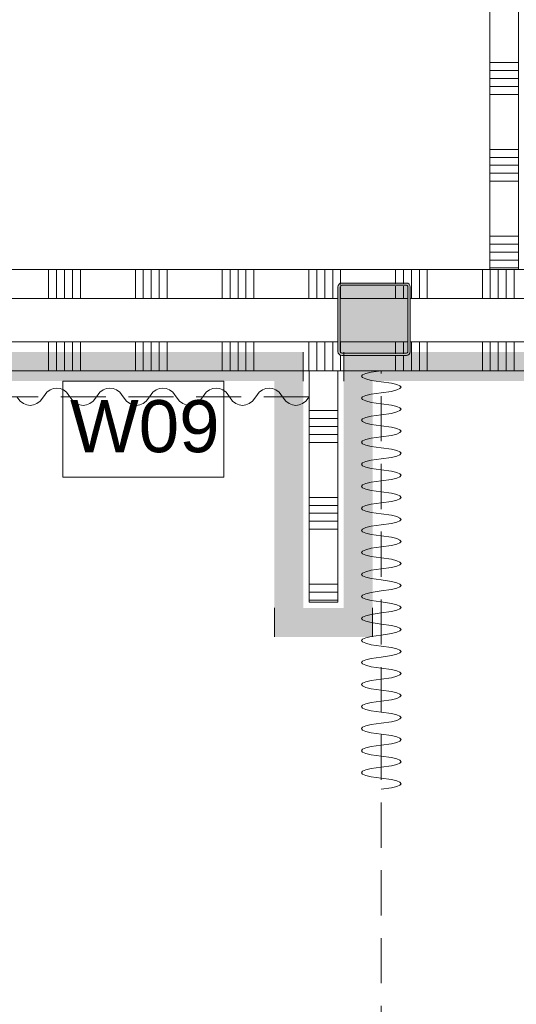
# Model space of a CAD drawing. Header units: millimetres. Extents: x -850 to 154668, y -80411 to 71019.
# Tile 154 of 236: x 37700 to 39418, y 36455 to 39858. Entities that reach past the tile are written whole.
import ezdxf

# ---------------------------------------------------------------- set-up
doc = ezdxf.new("R2010")
doc.units = ezdxf.units.MM
doc.header["$MEASUREMENT"] = 0
doc.linetypes.add('B0701', pattern=[234.119993, 155.999994, -78.119999])
for name, color, linetype in [('New_22 NC Binnenwanden', 7, 'Continuous'), ('New_22 NC Binnenwanden Doorsnede-arcering', 7, 'Continuous'), ('New_22 NC Binnenwanden Laagscheidingslijnen', 7, 'Continuous'), ('New_23 Vloeren', 7, 'Continuous'), ('New_72 VI kastenwanden', 7, 'Continuous'), ('New_Info Wandafwerking aanduiding', 7, 'Continuous'), ('New_Info Wandafwerking aanduiding Doorsnede-arcering', 7, 'Continuous'), ('New_Z Ruimtefuncties Zone omranding', 7, 'Continuous'), ('S-COLS-____-OTLN.RVT S', 7, 'Continuous'), ('S-COLS-____-OTLN.RVT S 2D arcering', 7, 'Continuous')]:
    doc.layers.add(name, color=color, linetype=linetype)
doc.styles.add('GENERATED_STYLE_1', font='arial.ttf')

# ---------------------------------------------------------------- blocks, each defined once
blk = doc.blocks.new('Slab_1_1', base_point=(0, 17060))
at = {"layer": 'New_23 Vloeren', "color": 7, "linetype": 'Continuous', "lineweight": 0, "flags": 128}
blk.add_lwpolyline([(0, 17060), (25600, 17060), (25600, 17539.8), (30060, 17539.8), (30060, 0), (44257.3, 0), (99110, 0), (99110, 26125), (78570.2, 26125), (78570.2, 30220), (61804.1, 30220), (61804.1, 33195.8), (50070.2, 33195.8), (50070.2, 36555.1), (42600, 36555.1), (42600, 38994.9), (31200.9, 38994.9), (31200.9, 49880), (25600, 49880), (25600, 70460), (0, 70460)], close=True, dxfattribs=at)
blk = doc.blocks.new('Slab_3_1', base_point=(31200.9, 49880))
at = {"layer": 'New_23 Vloeren', "color": 7, "linetype": 'Continuous', "lineweight": 0, "flags": 128}
blk.add_lwpolyline([(31200.9, 49880), (31200.9, 38994.9), (42600, 38994.9), (42600, 36555.1), (50070.2, 36555.1), (50070.2, 33195.8), (61804.1, 33195.8), (61804.1, 53915), (31400.3, 53915), (31400.3, 49880)], close=True, dxfattribs=at)
blk = doc.blocks.new('*X1380')
at = {"layer": 'New_22 NC Binnenwanden Doorsnede-arcering', "color": 254, "linetype": 'Continuous', "lineweight": 0, "true_color": 0xe9ebeb}
for p, q in [((37800, 38744.9), (37800, 38644.9)), ((37827.4, 38744.9), (37827.4, 38644.9)), ((37854.9, 38744.9), (37854.9, 38644.9)), ((37882.3, 38744.9), (37882.3, 38644.9)), ((37909.7, 38744.9), (37909.7, 38644.9)), ((38100, 38744.9), (38100, 38644.9)), ((38127.4, 38744.9), (38127.4, 38644.9)), ((38154.9, 38744.9), (38154.9, 38644.9)), ((38182.3, 38744.9), (38182.3, 38644.9)), ((38209.7, 38744.9), (38209.7, 38644.9)), ((38400, 38744.9), (38400, 38644.9)), ((38427.4, 38744.9), (38427.4, 38644.9)), ((38454.9, 38744.9), (38454.9, 38644.9)), ((38482.3, 38744.9), (38482.3, 38644.9)), ((38509.7, 38744.9), (38509.7, 38644.9)), ((38700, 38744.9), (38700, 38644.9)), ((38727.4, 38744.9), (38727.4, 38644.9)), ((38754.9, 38744.9), (38754.9, 38644.9)), ((38782.3, 38744.9), (38782.3, 38644.9)), ((39054.9, 38744.9), (39054.9, 38644.9)), ((39082.3, 38744.9), (39082.3, 38644.9)), ((39109.7, 38744.9), (39109.7, 38644.9)), ((39300, 38744.9), (39300, 38644.9)), ((39327.4, 38744.9), (39327.4, 38644.9)), ((39354.9, 38744.9), (39354.9, 38644.9)), ((39382.3, 38744.9), (39382.3, 38644.9)), ((39409.7, 38744.9), (39409.7, 38644.9)), ((38809.7, 38697.6), (38809.7, 38644.9)), ((39000, 38695), (39000, 38644.9)), ((39027.4, 38695), (39027.4, 38644.9))]:
    blk.add_line(p, q, dxfattribs=at)
blk = doc.blocks.new('*X1381')
at = {"layer": 'New_22 NC Binnenwanden Doorsnede-arcering', "color": 254, "linetype": 'Continuous', "lineweight": 0, "true_color": 0xe9ebeb}
for p, q in [((38809.7, 38744.9), (38809.7, 38706.8)), ((39000, 38744.9), (39000, 38703)), ((39027.4, 38744.9), (39027.4, 38703))]:
    blk.add_line(p, q, dxfattribs=at)
blk = doc.blocks.new('*X1386')
at = {"layer": 'New_22 NC Binnenwanden Doorsnede-arcering', "color": 254, "linetype": 'Continuous', "lineweight": 0, "true_color": 0xe9ebeb}
for p, q in [((37800, 38994.9), (37800, 38894.9)), ((37827.4, 38994.9), (37827.4, 38894.9)), ((37854.9, 38994.9), (37854.9, 38894.9)), ((37882.3, 38994.9), (37882.3, 38894.9)), ((37909.7, 38994.9), (37909.7, 38894.9)), ((38100, 38994.9), (38100, 38894.9)), ((38127.4, 38994.9), (38127.4, 38894.9)), ((38154.9, 38994.9), (38154.9, 38894.9)), ((38182.3, 38994.9), (38182.3, 38894.9)), ((38209.7, 38994.9), (38209.7, 38894.9)), ((38400, 38994.9), (38400, 38894.9)), ((38427.4, 38994.9), (38427.4, 38894.9)), ((38454.9, 38994.9), (38454.9, 38894.9)), ((38482.3, 38994.9), (38482.3, 38894.9)), ((38509.7, 38994.9), (38509.7, 38894.9)), ((38700, 38994.9), (38700, 38894.9)), ((38727.4, 38994.9), (38727.4, 38894.9)), ((38754.9, 38994.9), (38754.9, 38894.9)), ((38782.3, 38994.9), (38782.3, 38894.9)), ((38809.7, 38994.9), (38809.7, 38942.4)), ((39000, 38994.9), (39000, 38945)), ((39027.4, 38994.9), (39027.4, 38945)), ((39054.9, 38994.9), (39054.9, 38894.9)), ((39082.3, 38994.9), (39082.3, 38894.9)), ((39109.7, 38994.9), (39109.7, 38894.9)), ((39300, 38994.9), (39300, 38894.9)), ((39327.4, 38994.9), (39327.4, 38894.9)), ((39354.9, 38994.9), (39354.9, 38894.9)), ((39382.3, 38994.9), (39382.3, 38894.9)), ((39409.7, 38994.9), (39409.7, 38894.9))]:
    blk.add_line(p, q, dxfattribs=at)
blk = doc.blocks.new('*X1387')
at = {"layer": 'New_22 NC Binnenwanden Doorsnede-arcering', "color": 254, "linetype": 'Continuous', "lineweight": 0, "true_color": 0xe9ebeb}
for p, q in [((38809.7, 38933.2), (38809.7, 38894.9)), ((39000, 38937), (39000, 38894.9)), ((39027.4, 38937), (39027.4, 38894.9))]:
    blk.add_line(p, q, dxfattribs=at)
blk = doc.blocks.new('Wall_232_1', base_point=(31100.9, 38819.9))
at = {"layer": 'New_22 NC Binnenwanden', "color": 8, "linetype": 'Continuous', "lineweight": 0, "true_color": 0x778488, "flags": 128}
for points in [[(42600, 38994.9), (31100.9, 38994.9)], [(31100.9, 38644.9), (42250, 38644.9)]]:
    blk.add_lwpolyline(points, dxfattribs=at)
at = {"layer": 'New_22 NC Binnenwanden Laagscheidingslijnen', "color": 8, "linetype": 'Continuous', "lineweight": 0, "true_color": 0x778488}
for p, q in [((38800, 38894.9), (35300, 38894.9)), ((39042, 38894.9), (38808, 38894.9)), ((42300, 38894.9), (39050, 38894.9)), ((35300, 38744.9), (38800, 38744.9)), ((38808, 38744.9), (39042, 38744.9)), ((39050, 38744.9), (42300, 38744.9))]:
    blk.add_line(p, q, dxfattribs=at)
at = {"layer": 'New_22 NC Binnenwanden', "color": 8, "lineweight": 0, "true_color": 0x778488}
for name in ['*X1386', '*X1387', '*X1380', '*X1381']:
    blk.add_blockref(name, (0, 0), dxfattribs=at)
blk = doc.blocks.new('Wall_441_1', base_point=(38920.5, 38609.3))
at = {"layer": 'New_Info Wandafwerking aanduiding Doorsnede-arcering', "linetype": 'Continuous', "lineweight": 0, "true_color": 0x0ba833}
blk.add_hatch(color=104, dxfattribs=at).paths.add_polyline_path([(38820.5, 38609.3), (38820.5, 37824.8), (38920.5, 37824.8), (38920.5, 38609.3)])
blk = doc.blocks.new('Wall_442_1', base_point=(38580.6, 37724.8))
at = {"layer": 'New_Info Wandafwerking aanduiding Doorsnede-arcering', "linetype": 'Continuous', "lineweight": 0, "true_color": 0x0ba833}
blk.add_hatch(color=104, dxfattribs=at).paths.add_polyline_path([(38680.6, 37824.8), (38680.6, 38609.3), (38580.6, 38609.3), (38580.6, 37824.8)])
blk = doc.blocks.new('Curtain #1580')
at = {"layer": 'New_72 VI kastenwanden', "color": 1, "linetype": 'B0701', "lineweight": 0}
blk.add_line((0, 0), (7969.9, 0), dxfattribs=at)
blk.add_line((0, 0), (7969.9, 0), dxfattribs=at)
at = {"layer": 'New_72 VI kastenwanden', "color": 7, "linetype": 'Continuous', "lineweight": 0, "flags": 128}
blk.add_lwpolyline([(7969.9, 0), (7965.2, 34.9), (7960.4, 53.6), (7955.7, 64.6), (7950.9, 68.3), (7946.1, 64.6), (7941.4, 53.6), (7936.6, 34.9), (7931.9, 0), (7927.1, -34.9), (7922.4, -53.6), (7917.6, -64.6), (7912.8, -68.3), (7908.1, -64.6), (7903.3, -53.6), (7898.6, -34.9), (7893.8, 0), (7889, 34.9), (7884.3, 53.6), (7879.5, 64.6), (7874.8, 68.3), (7870, 64.6), (7865.3, 53.6), (7860.5, 34.9), (7855.7, 0), (7851, -34.9), (7846.2, -53.6), (7841.5, -64.6), (7836.7, -68.3), (7831.9, -64.6), (7827.2, -53.6), (7822.4, -34.9), (7817.7, 0), (7812.9, 34.9), (7808.2, 53.6), (7803.4, 64.6), (7798.6, 68.3), (7793.9, 64.6), (7789.1, 53.6), (7784.4, 34.9), (7779.6, 0), (7774.8, -34.9), (7770.1, -53.6), (7765.3, -64.6), (7760.6, -68.3), (7755.8, -64.6), (7751.1, -53.6), (7746.3, -34.9), (7741.5, 0), (7736.8, 34.9), (7732, 53.6), (7727.3, 64.6), (7722.5, 68.3), (7717.7, 64.6), (7713, 53.6), (7708.2, 34.9), (7703.5, 0), (7698.7, -34.9), (7694, -53.6), (7689.2, -64.6), (7684.4, -68.3), (7679.7, -64.6), (7674.9, -53.6), (7670.2, -34.9), (7665.4, 0), (7660.6, 34.9), (7655.9, 53.6), (7651.1, 64.6), (7646.4, 68.3), (7641.6, 64.6), (7636.9, 53.6), (7632.1, 34.9), (7627.3, 0), (7622.6, -34.9), (7617.8, -53.6), (7613.1, -64.6), (7608.3, -68.3), (7603.5, -64.6), (7598.8, -53.6), (7594, -34.9), (7589.3, 0), (7584.5, 34.9), (7579.8, 53.6), (7575, 64.6), (7570.2, 68.3), (7565.5, 64.6), (7560.7, 53.6), (7556, 34.9), (7551.2, 0), (7546.4, -34.9), (7541.7, -53.6), (7536.9, -64.6), (7532.2, -68.3), (7527.4, -64.6), (7522.7, -53.6), (7517.9, -34.9), (7513.1, 0), (7508.4, 34.9), (7503.6, 53.6), (7498.9, 64.6), (7494.1, 68.3), (7489.3, 64.6), (7484.6, 53.6), (7479.8, 34.9), (7475.1, 0), (7470.3, -34.9), (7465.6, -53.6), (7460.8, -64.6), (7456, -68.3), (7451.3, -64.6), (7446.5, -53.6), (7441.8, -34.9), (7437, 0), (7432.2, 34.9), (7427.5, 53.6), (7422.7, 64.6), (7418, 68.3), (7413.2, 64.6), (7408.4, 53.6), (7403.7, 34.9), (7398.9, 0), (7394.2, -34.9), (7389.4, -53.6), (7384.7, -64.6), (7379.9, -68.3), (7375.1, -64.6), (7370.4, -53.6), (7365.6, -34.9), (7360.9, 0), (7356.1, 34.9), (7351.3, 53.6), (7346.6, 64.6), (7341.8, 68.3), (7337.1, 64.6), (7332.3, 53.6), (7327.6, 34.9), (7322.8, 0), (7318, -34.9), (7313.3, -53.6), (7308.5, -64.6), (7303.8, -68.3), (7299, -64.6), (7294.2, -53.6), (7289.5, -34.9), (7284.7, 0), (7280, 34.9), (7275.2, 53.6), (7270.5, 64.6), (7265.7, 68.3), (7260.9, 64.6), (7256.2, 53.6), (7251.4, 34.9), (7246.7, 0), (7241.9, -34.9), (7237.1, -53.6), (7232.4, -64.6), (7227.6, -68.3), (7222.9, -64.6), (7218.1, -53.6), (7213.4, -34.9), (7208.6, 0), (7203.8, 34.9), (7199.1, 53.6), (7194.3, 64.6), (7189.6, 68.3), (7184.8, 64.6), (7180, 53.6), (7175.3, 34.9), (7170.5, 0), (7165.8, -34.9), (7161, -53.6), (7156.3, -64.6), (7151.5, -68.3), (7146.7, -64.6), (7142, -53.6), (7137.2, -34.9), (7132.5, 0), (7127.7, 34.9), (7122.9, 53.6), (7118.2, 64.6), (7113.4, 68.3), (7108.7, 64.6), (7103.9, 53.6), (7099.2, 34.9), (7094.4, 0), (7089.6, -34.9), (7084.9, -53.6), (7080.1, -64.6), (7075.4, -68.3), (7070.6, -64.6), (7065.8, -53.6), (7061.1, -34.9), (7056.3, 0), (7051.6, 34.9), (7046.8, 53.6), (7042.1, 64.6), (7037.3, 68.3), (7032.5, 64.6), (7027.8, 53.6), (7023, 34.9), (7018.3, 0), (7013.5, -34.9), (7008.7, -53.6), (7004, -64.6), (6999.2, -68.3), (6994.5, -64.6), (6989.7, -53.6), (6985, -34.9), (6980.2, 0), (6975.4, 34.9), (6970.7, 53.6), (6965.9, 64.6), (6961.2, 68.3), (6956.4, 64.6), (6951.6, 53.6), (6946.9, 34.9), (6942.1, 0), (6937.4, -34.9), (6932.6, -53.6), (6927.9, -64.6), (6923.1, -68.3), (6918.3, -64.6), (6913.6, -53.6), (6908.8, -34.9), (6904.1, 0), (6899.3, 34.9), (6894.5, 53.6), (6889.8, 64.6), (6885, 68.3), (6880.3, 64.6), (6875.5, 53.6), (6870.8, 34.9), (6866, 0), (6861.2, -34.9), (6856.5, -53.6), (6851.7, -64.6), (6847, -68.3), (6842.2, -64.6), (6837.4, -53.6), (6832.7, -34.9), (6827.9, 0), (6823.2, 34.9), (6818.4, 53.6), (6813.7, 64.6), (6808.9, 68.3), (6804.1, 64.6), (6799.4, 53.6), (6794.6, 34.9), (6789.9, 0), (6785.1, -34.9), (6780.3, -53.6), (6775.6, -64.6), (6770.8, -68.3), (6766.1, -64.6), (6761.3, -53.6), (6756.6, -34.9), (6751.8, 0), (6747, 34.9), (6742.3, 53.6), (6737.5, 64.6), (6732.8, 68.3), (6728, 64.6), (6723.2, 53.6), (6718.5, 34.9), (6713.7, 0), (6709, -34.9), (6704.2, -53.6), (6699.5, -64.6), (6694.7, -68.3), (6689.9, -64.6), (6685.2, -53.6), (6680.4, -34.9), (6675.7, 0), (6670.9, 34.9), (6666.1, 53.6), (6661.4, 64.6), (6656.6, 68.3), (6651.9, 64.6), (6647.1, 53.6), (6642.4, 34.9), (6637.6, 0), (6632.8, -34.9), (6628.1, -53.6), (6623.3, -64.6), (6618.6, -68.3), (6613.8, -64.6), (6609, -53.6), (6604.3, -34.9), (6599.5, 0), (6594.8, 34.9), (6590, 53.6), (6585.3, 64.6), (6580.5, 68.3), (6575.7, 64.6), (6571, 53.6), (6566.2, 34.9), (6561.5, 0), (6556.7, -34.9), (6551.9, -53.6), (6547.2, -64.6), (6542.4, -68.3), (6537.7, -64.6), (6532.9, -53.6), (6528.2, -34.9), (6523.4, 0)], dxfattribs=at)
blk = doc.blocks.new('Column 137[137]_1', base_point=(0.5, 3))
at = {"layer": 'S-COLS-____-OTLN.RVT S 2D arcering', "linetype": 'Continuous', "lineweight": 0, "true_color": 0x778488}
h = blk.add_hatch(color=8, dxfattribs=at)
h.paths.add_polyline_path([(38800.5, 38711), (38801.5, 38706), (38804.3, 38701.8), (38808.5, 38699), (38813.5, 38698), (39037.5, 38698), (39042.5, 38699), (39046.7, 38701.8), (39049.5, 38706), (39050.5, 38711), (39050.5, 38935), (39049.5, 38939.9), (39046.7, 38944.2), (39042.5, 38947), (39037.5, 38948), (38813.5, 38948), (38808.5, 38947), (38804.3, 38944.2), (38801.5, 38939.9), (38800.5, 38935)])
h.paths.add_polyline_path([(39037.5, 38706), (38813.5, 38706), (38811.6, 38706.3), (38810, 38707.4), (38808.9, 38709), (38808.5, 38711), (38808.5, 38935), (38808.9, 38936.9), (38810, 38938.5), (38811.6, 38939.6), (38813.5, 38940), (39037.5, 38940), (39039.4, 38939.6), (39041.1, 38938.5), (39042.1, 38936.9), (39042.5, 38935), (39042.5, 38711), (39042.1, 38709), (39041.1, 38707.4), (39039.4, 38706.3)], flags=0)
blk.add_hatch(color=8, dxfattribs=at).paths.add_polyline_path([(39037.5, 38940), (38813.5, 38940), (38811.6, 38939.6), (38810, 38938.5), (38808.9, 38936.9), (38808.5, 38935), (38808.5, 38711), (38808.9, 38709), (38810, 38707.4), (38811.6, 38706.3), (38813.5, 38706), (39037.5, 38706), (39039.4, 38706.3), (39041.1, 38707.4), (39042.1, 38709), (39042.5, 38711), (39042.5, 38935), (39042.1, 38936.9), (39041.1, 38938.5), (39039.4, 38939.6)])
at = {"layer": 'S-COLS-____-OTLN.RVT S', "color": 1, "linetype": 'Continuous', "lineweight": 0}
for p, q in [((38801.5, 38939.9), (38800.5, 38935)), ((38800.5, 38935), (38800.5, 38711)), ((38804.3, 38944.2), (38801.5, 38939.9)), ((38808.5, 38947), (38804.3, 38944.2)), ((38813.5, 38948), (38808.5, 38947)), ((38808.5, 38935), (38808.9, 38936.9)), ((38808.5, 38711), (38808.5, 38935)), ((38808.9, 38936.9), (38810, 38938.5)), ((38810, 38938.5), (38811.6, 38939.6)), ((38811.6, 38939.6), (38813.5, 38940)), ((39037.5, 38948), (38813.5, 38948)), ((38813.5, 38940), (39037.5, 38940)), ((39042.5, 38947), (39037.5, 38948)), ((39037.5, 38940), (39039.4, 38939.6)), ((39039.4, 38939.6), (39041.1, 38938.5)), ((39041.1, 38938.5), (39042.1, 38936.9)), ((39042.1, 38936.9), (39042.5, 38935)), ((39046.7, 38944.2), (39042.5, 38947)), ((39042.5, 38935), (39042.5, 38711)), ((39049.5, 38939.9), (39046.7, 38944.2)), ((39050.5, 38935), (39049.5, 38939.9)), ((39050.5, 38711), (39050.5, 38935)), ((38800.5, 38711), (38801.5, 38706)), ((38801.5, 38706), (38804.3, 38701.8)), ((38804.3, 38701.8), (38808.5, 38699)), ((38808.9, 38709), (38808.5, 38711)), ((38808.5, 38699), (38813.5, 38698)), ((38810, 38707.4), (38808.9, 38709)), ((38811.6, 38706.3), (38810, 38707.4)), ((38813.5, 38706), (38811.6, 38706.3)), ((39037.5, 38706), (38813.5, 38706)), ((38813.5, 38698), (39037.5, 38698)), ((39039.4, 38706.3), (39037.5, 38706)), ((39037.5, 38698), (39042.5, 38699)), ((39041.1, 38707.4), (39039.4, 38706.3)), ((39042.1, 38709), (39041.1, 38707.4)), ((39042.5, 38711), (39042.1, 38709)), ((39042.5, 38699), (39046.7, 38701.8)), ((39046.7, 38701.8), (39049.5, 38706)), ((39049.5, 38706), (39050.5, 38711))]:
    blk.add_line(p, q, dxfattribs=at)
blk = doc.blocks.new('Curtain #1580_2')
at = {"layer": 'New_72 VI kastenwanden', "color": 1, "linetype": 'Continuous', "lineweight": 0}
blk.add_line((0, 0), (6614.2, 0), dxfattribs=at)
at = {"layer": 'New_72 VI kastenwanden', "color": 1, "linetype": 'B0701', "lineweight": 0}
blk.add_line((0, -90), (6614.2, -90), dxfattribs=at)
at = {"layer": 'New_72 VI kastenwanden', "color": 7, "linetype": 'Continuous', "lineweight": 0, "flags": 128}
blk.add_lwpolyline([(1010.5, -90), (999, -105.3), (987.5, -113.5), (976.1, -118.4), (964.6, -120), (953.1, -118.4), (941.6, -113.5), (930.1, -105.3), (918.6, -90), (907.2, -74.7), (895.7, -66.5), (884.2, -61.6), (872.7, -60), (861.2, -61.6), (849.7, -66.5), (838.3, -74.7), (826.8, -90), (815.3, -105.3), (803.8, -113.5), (792.3, -118.4), (780.8, -120), (769.4, -118.4), (757.9, -113.5), (746.4, -105.3), (734.9, -90), (723.4, -74.7), (711.9, -66.5), (700.5, -61.6), (689, -60), (677.5, -61.6), (666, -66.5), (654.5, -74.7), (643.1, -90), (631.6, -105.3), (620.1, -113.5), (608.6, -118.4), (597.1, -120), (585.6, -118.4), (574.2, -113.5), (562.7, -105.3), (551.2, -90), (539.7, -74.7), (528.2, -66.5), (516.7, -61.6), (505.3, -60), (493.8, -61.6), (482.3, -66.5), (470.8, -74.7), (459.3, -90), (447.8, -105.3), (436.4, -113.5), (424.9, -118.4), (413.4, -120), (401.9, -118.4), (390.4, -113.5), (378.9, -105.3), (367.5, -90), (356, -74.7), (344.5, -66.5), (333, -61.6), (321.5, -60), (310, -61.6), (298.6, -66.5), (287.1, -74.7), (275.6, -90), (264.1, -105.3), (252.6, -113.5), (241.2, -118.4), (229.7, -120), (218.2, -118.4), (206.7, -113.5), (195.2, -105.3), (183.7, -90), (172.3, -74.7), (160.8, -66.5), (149.3, -61.6), (137.8, -60), (126.3, -61.6), (114.8, -66.5), (103.4, -74.7), (91.9, -90), (80.4, -105.3), (68.9, -113.5), (57.4, -118.4), (45.9, -120), (34.5, -118.4), (23, -113.5), (11.5, -105.3), (0, -90)], dxfattribs=at)
blk = doc.blocks.new('*X3110')
at = {"layer": 'New_22 NC Binnenwanden Doorsnede-arcering', "color": 254, "linetype": 'Continuous', "lineweight": 0, "true_color": 0xe9ebeb}
for p, q in [((39325.4, 42082.3), (39425.4, 42082.3)), ((39325.4, 42054.9), (39425.4, 42054.9)), ((39325.4, 42027.4), (39425.4, 42027.4)), ((39325.4, 42000), (39425.4, 42000)), ((39325.4, 41809.7), (39425.4, 41809.7)), ((39325.4, 41782.3), (39425.4, 41782.3)), ((39325.4, 41754.9), (39425.4, 41754.9)), ((39325.4, 41727.4), (39425.4, 41727.4)), ((39325.4, 41700), (39425.4, 41700)), ((39325.4, 41509.7), (39425.4, 41509.7)), ((39325.4, 41482.3), (39425.4, 41482.3)), ((39325.4, 41454.9), (39425.4, 41454.9)), ((39325.4, 41427.4), (39425.4, 41427.4)), ((39325.4, 41400), (39425.4, 41400)), ((39325.4, 41209.7), (39425.4, 41209.7)), ((39325.4, 41182.3), (39425.4, 41182.3)), ((39325.4, 41154.9), (39425.4, 41154.9)), ((39325.4, 41127.4), (39425.4, 41127.4)), ((39325.4, 41100), (39425.4, 41100)), ((39325.4, 40909.7), (39425.4, 40909.7)), ((39325.4, 40882.3), (39425.4, 40882.3)), ((39325.4, 40854.9), (39425.4, 40854.9)), ((39325.4, 40827.4), (39425.4, 40827.4)), ((39325.4, 40800), (39425.4, 40800)), ((39325.4, 40609.7), (39425.4, 40609.7)), ((39325.4, 40582.3), (39425.4, 40582.3)), ((39325.4, 40554.9), (39425.4, 40554.9)), ((39325.4, 40527.4), (39425.4, 40527.4)), ((39325.4, 40500), (39425.4, 40500)), ((39325.4, 40309.7), (39425.4, 40309.7)), ((39325.4, 40282.3), (39425.4, 40282.3)), ((39325.4, 40254.9), (39425.4, 40254.9)), ((39325.4, 40227.4), (39425.4, 40227.4)), ((39325.4, 40200), (39425.4, 40200)), ((39325.4, 40009.7), (39425.4, 40009.7)), ((39325.4, 39982.3), (39425.4, 39982.3)), ((39325.4, 39954.9), (39425.4, 39954.9)), ((39325.4, 39927.4), (39425.4, 39927.4)), ((39325.4, 39900), (39425.4, 39900)), ((39325.4, 39709.7), (39425.4, 39709.7)), ((39325.4, 39682.3), (39425.4, 39682.3)), ((39325.4, 39654.9), (39425.4, 39654.9)), ((39325.4, 39627.4), (39425.4, 39627.4)), ((39325.4, 39600), (39425.4, 39600)), ((39325.4, 39409.7), (39425.4, 39409.7)), ((39325.4, 39382.3), (39425.4, 39382.3)), ((39325.4, 39354.9), (39425.4, 39354.9)), ((39325.4, 39327.4), (39425.4, 39327.4)), ((39325.4, 39300), (39425.4, 39300)), ((39325.4, 39109.7), (39425.4, 39109.7)), ((39325.4, 39082.3), (39425.4, 39082.3)), ((39325.4, 39054.9), (39425.4, 39054.9)), ((39325.4, 39027.4), (39425.4, 39027.4)), ((39325.4, 39000), (39425.4, 39000))]:
    blk.add_line(p, q, dxfattribs=at)
blk = doc.blocks.new('Wall_660_1', base_point=(39425.4, 42194.8))
at = {"layer": 'New_22 NC Binnenwanden', "color": 8, "linetype": 'Continuous', "lineweight": 0, "true_color": 0x778488, "flags": 128}
for points in [[(39325.4, 42094.9), (39325.4, 38994.9)], [(39425.4, 38994.9), (39425.4, 42094.9)], [(39425.4, 38994.9), (39325.4, 38994.9)]]:
    blk.add_lwpolyline(points, dxfattribs=at)
at = {"layer": 'New_22 NC Binnenwanden', "color": 8, "lineweight": 0, "true_color": 0x778488}
blk.add_blockref('*X3110', (0, 0), dxfattribs=at)
blk = doc.blocks.new('*X3208')
at = {"layer": 'New_22 NC Binnenwanden Doorsnede-arcering', "color": 254, "linetype": 'Continuous', "lineweight": 0, "true_color": 0xe9ebeb}
for p, q in [((38700.6, 38506.9), (38800.6, 38506.9)), ((38700.6, 38479.4), (38800.6, 38479.4)), ((38700.6, 38452), (38800.6, 38452)), ((38700.6, 38424.6), (38800.6, 38424.6)), ((38700.6, 38397.1), (38800.6, 38397.1)), ((38700.6, 38206.9), (38800.6, 38206.9)), ((38700.6, 38179.4), (38800.6, 38179.4)), ((38700.6, 38152), (38800.6, 38152)), ((38700.6, 38124.6), (38800.6, 38124.6)), ((38700.6, 38097.1), (38800.6, 38097.1)), ((38700.5, 37906.9), (38800.5, 37906.9)), ((38700.5, 37879.4), (38800.5, 37879.4)), ((38700.5, 37852), (38800.5, 37852))]:
    blk.add_line(p, q, dxfattribs=at)
blk = doc.blocks.new('Wall_687_1', base_point=(38800.6, 38644.8))
at = {"layer": 'New_22 NC Binnenwanden', "color": 8, "linetype": 'Continuous', "lineweight": 0, "true_color": 0x778488, "flags": 128}
for points in [[(38700.6, 38644.8), (38700.5, 37844.8)], [(38800.6, 38644.8), (38700.6, 38644.8)], [(38800.5, 37844.8), (38800.6, 38644.8)], [(38800.5, 37844.8), (38700.5, 37844.8)]]:
    blk.add_lwpolyline(points, dxfattribs=at)
at = {"layer": 'New_22 NC Binnenwanden', "color": 8, "lineweight": 0, "true_color": 0x778488}
blk.add_blockref('*X3208', (0, 0), dxfattribs=at)
blk = doc.blocks.new('Wall_749_1', base_point=(42194.5, 38609.3))
at = {"layer": 'New_Info Wandafwerking aanduiding Doorsnede-arcering', "linetype": 'Continuous', "lineweight": 0, "true_color": 0x0ba833}
for points in [[(38820.5, 38709.3), (38920.5, 38609.3), (38920.5, 38709.3)], [(38820.5, 38609.3), (38920.5, 38609.3), (38820.5, 38709.3)], [(42194.5, 38709.3), (38920.5, 38709.3), (38920.5, 38609.3), (42194.5, 38609.3)]]:
    blk.add_hatch(color=104, dxfattribs=at).paths.add_polyline_path(points)
at = {"layer": 'New_Info Wandafwerking aanduiding', "color": 9, "linetype": 'Continuous', "lineweight": 0, "flags": 128}
blk.add_lwpolyline([(38820.5, 38709.3), (38820.5, 38609.3)], dxfattribs=at)
blk = doc.blocks.new('Wall_812_1', base_point=(38580.6, 38609.3))
at = {"layer": 'New_Info Wandafwerking aanduiding Doorsnede-arcering', "linetype": 'Continuous', "lineweight": 0, "true_color": 0x0ba833}
for points in [[(38580.6, 38709.3), (31477.7, 38709.3), (31477.7, 38609.3), (38580.6, 38609.3)], [(38580.6, 38709.3), (38580.6, 38609.3), (38680.6, 38709.3)], [(38580.6, 38609.3), (38680.6, 38609.3), (38680.6, 38709.3)]]:
    blk.add_hatch(color=104, dxfattribs=at).paths.add_polyline_path(points)
at = {"layer": 'New_Info Wandafwerking aanduiding', "color": 9, "linetype": 'Continuous', "lineweight": 0, "flags": 128}
blk.add_lwpolyline([(38680.6, 38709.3), (38680.6, 38609.3)], dxfattribs=at)
blk = doc.blocks.new('Wall_813_1', base_point=(38920.5, 37724.8))
at = {"layer": 'New_Info Wandafwerking aanduiding Doorsnede-arcering', "linetype": 'Continuous', "lineweight": 0, "true_color": 0x0ba833}
for points in [[(38680.6, 37824.8), (38580.6, 37724.8), (38680.6, 37724.8)], [(38580.6, 37824.8), (38580.6, 37724.8), (38680.6, 37824.8)], [(38820.5, 37824.8), (38680.6, 37824.8), (38680.6, 37724.8), (38820.5, 37724.8)], [(38820.5, 37724.8), (38920.5, 37724.8), (38820.5, 37824.8)], [(38820.5, 37824.8), (38920.5, 37724.8), (38920.5, 37824.8)]]:
    blk.add_hatch(color=104, dxfattribs=at).paths.add_polyline_path(points)
at = {"layer": 'New_Info Wandafwerking aanduiding', "color": 9, "linetype": 'Continuous', "lineweight": 0, "flags": 128}
for points in [[(38580.6, 37724.8), (38580.6, 37824.8)], [(38920.5, 37724.8), (38920.5, 37824.8)]]:
    blk.add_lwpolyline(points, dxfattribs=at)

msp = doc.modelspace()

# ---------------------------------------------------------------- linework, layer by layer
at = {"layer": 'New_Info Wandafwerking aanduiding', "color": 9, "linetype": 'Continuous', "lineweight": 0, "flags": 128}
msp.add_lwpolyline([(37849.2, 38609.3), (38406.1, 38609.3), (38406.1, 38276.4), (37849.2, 38276.4)], close=True, dxfattribs=at)
at = {"layer": 'New_Z Ruimtefuncties Zone omranding', "color": 231, "linetype": 'Continuous', "lineweight": 0, "true_color": 0xf9acba, "flags": 128}
msp.add_lwpolyline([(36125.4, 42094.5), (36125.4, 38994.8), (39325.4, 38994.6), (39325.4, 42094.5)], close=True, dxfattribs=at)
at = {"layer": 'New_Z Ruimtefuncties Zone omranding', "color": 40, "linetype": 'Continuous', "lineweight": 0, "true_color": 0xffce00, "flags": 128}
msp.add_lwpolyline([(31450.3, 30305), (37500.3, 30305), (37500.3, 30077.1), (42274.9, 30077), (42275.4, 38644.6), (31450.3, 38645.2)], close=True, dxfattribs=at)

# ---------------------------------------------------------------- block references
at = {"layer": 'New_22 NC Binnenwanden', "color": 8, "lineweight": 0, "true_color": 0x778488}
for name, p in [('Wall_660_1', (39425.4, 42194.8)), ('Wall_232_1', (31100.9, 38819.9)), ('Wall_687_1', (38800.6, 38644.8))]:
    msp.add_blockref(name, p, dxfattribs=at)
at = {"layer": 'New_23 Vloeren', "color": 7, "linetype": 'Continuous', "lineweight": 0}
for name, p in [('Slab_1_1', (0, 17060)), ('Slab_3_1', (31200.9, 49880))]:
    msp.add_blockref(name, p, dxfattribs=at)
at = {"layer": 'New_72 VI kastenwanden', "color": 1, "linetype": 'Continuous', "lineweight": 0, "xscale": -1, "zscale": 1000}
msp.add_blockref('Curtain #1580_2', (38700.5, 38644.9), dxfattribs=at)
at = {"layer": 'New_72 VI kastenwanden', "color": 1, "linetype": 'Continuous', "lineweight": 0, "zscale": 1000, "rotation": 90}
msp.add_blockref('Curtain #1580', (38950.5, 30675), dxfattribs=at)
at = {"layer": 'New_Info Wandafwerking aanduiding', "color": 1, "lineweight": 0}
for name, p in [('Wall_812_1', (38580.6, 38609.3)), ('Wall_749_1', (42194.5, 38609.3)), ('Wall_442_1', (38580.6, 37724.8)), ('Wall_441_1', (38920.5, 38609.3)), ('Wall_813_1', (38920.5, 37724.8))]:
    msp.add_blockref(name, p, dxfattribs=at)
at = {"layer": 'S-COLS-____-OTLN.RVT S', "color": 1, "linetype": 'Continuous', "lineweight": 0}
msp.add_blockref('Column 137[137]_1', (0.5, 3), dxfattribs=at)

# ---------------------------------------------------------------- texts
at = {"layer": 'New_Info Wandafwerking aanduiding', "color": 2, "linetype": 'Continuous', "lineweight": 0, "insert": (37874.2, 38543.1), "char_height": 180, "attachment_point": 1, "style": 'GENERATED_STYLE_1'}
msp.add_mtext('\\A1;{\\pql;\\fArial|b0|i0|c0|p38;W09}', dxfattribs=at)

doc.saveas('drawing.dxf')
